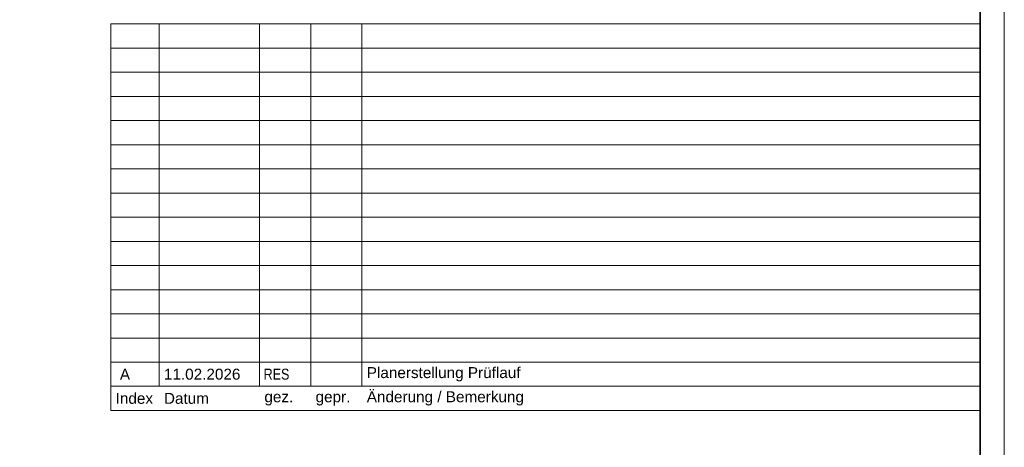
# Model space of a CAD drawing. Extents: x -620 to 300, y 62 to 1112.
# Tile 25 of 45: x 96 to 300, y 362 to 450. Entities that reach past the tile are written whole.
import ezdxf

# ---------------------------------------------------------------- set-up
doc = ezdxf.new("R2010")
doc.units = 0
for name, color, linetype, lineweight in [('iwb_Plankopf Linie', 7, 'Continuous', 13), ('iwb_Plankopf Rahmen', 7, 'Continuous', 35), ('iwb_Plankopf Text', 7, 'Continuous', 18)]:
    doc.layers.add(name, color=color, linetype=linetype, lineweight=lineweight)
doc.styles.add('Arial Narrow', font='ARIALN.TTF')
doc.styles.add('Plankopf', font='arial.ttf')
doc.styles.get("Standard").update_dxf_attribs({"font": 'ARIALN.TTF'})

msp = doc.modelspace()

# ---------------------------------------------------------------- linework, layer by layer
at = {"layer": 'iwb_Plankopf Linie', "ltscale": 0.13}
for p, q in [((295.35, 449.32), (115.35, 449.32)), ((115.35, 369.32), (115.35, 449.32)), ((125.35, 374.32), (125.35, 449.32)), ((146.15, 374.32), (146.15, 449.32)), ((156.75, 374.32), (156.75, 449.32)), ((167.35, 374.32), (167.35, 449.32)), ((295.35, 449.32), (295.35, 369.32)), ((295.35, 444.32), (115.35, 444.32)), ((295.35, 439.32), (115.35, 439.32)), ((295.35, 434.32), (115.35, 434.32)), ((295.35, 429.32), (115.35, 429.32)), ((295.35, 424.32), (115.35, 424.32)), ((295.35, 419.32), (115.35, 419.32)), ((295.35, 414.32), (115.35, 414.32)), ((295.35, 409.32), (115.35, 409.32)), ((295.35, 404.32), (115.35, 404.32)), ((295.35, 399.32), (115.35, 399.32)), ((295.35, 394.32), (115.35, 394.32)), ((295.35, 389.32), (115.35, 389.32)), ((295.35, 384.32), (115.35, 384.32)), ((295.35, 379.32), (115.35, 379.32)), ((295.35, 374.32), (115.35, 374.32)), ((295.35, 369.32), (115.35, 369.32))]:
    msp.add_line(p, q, dxfattribs=at)
at = {"layer": 'iwb_Plankopf Rahmen', "color": 8, "lineweight": 13, "ltscale": 0.13, "true_color": 0x808080}
msp.add_lwpolyline([(300.35, 62.43), (-619.65, 62.43), (-619.65, 1112.43), (300.35, 1112.43), (300.35, 62.43)], close=True, dxfattribs=at)
at = {"layer": 'iwb_Plankopf Rahmen', "ltscale": 0.35}
msp.add_lwpolyline([(-599.65, 67.43), (-599.65, 1107.43), (295.35, 1107.43), (295.35, 67.43), (-599.65, 67.43)], close=True, dxfattribs=at)

# ---------------------------------------------------------------- texts
at = {"layer": 'iwb_Plankopf Text', "ltscale": 0.18, "insert": (296.89, 74.51), "char_height": 1.4, "attachment_point": 1, "rotation": 90, "line_spacing_factor": 1.002}
msp.add_mtext('{\\fArial Narrow;\\\\srvnovamd01\\Nova_MD\\TGA\\60202 Pro Potsdam\\04 NB GES Krampnitz\\09 NOVA\\60202-04_AP_NB GES Krampnitz\\TGA\\Elektro\\ELT_Grundrisse\\E_DA_PV_Tragsystem.n4m007KRA_PVA_5_GR_DA_004_P_A}', dxfattribs=at)
at = {"layer": 'iwb_Plankopf Text', "ltscale": 0.18, "attachment_point": 4, "line_spacing_factor": 0.970891}
for s, insert, char_height, width, style in [(' A', (116.35, 376.82), 2.265, 7.9947, 'Plankopf'), ('11.02.2026', (126.35, 376.82), 2.265, 19.9968, 'Plankopf'), ('RES', (146.99, 376.82), 2.265, 7.9947, 'Arial Narrow'), ('Planerstellung Prüflauf', (168.35, 376.82), 2.2655, 125.9917, 'Plankopf'), ('Index', (116.35, 371.82), 2.265, 8, 'Plankopf'), ('Datum', (126.35, 371.82), 2.265, 20, 'Plankopf'), ('Änderung / Bemerkung', (168.35, 371.82), 2.2655, 126, 'Plankopf'), ('gez.', (147.15, 371.82), 2.265, 8, 'Plankopf'), ('gepr.', (157.75, 371.82), 2.265, 8, 'Plankopf')]:
    msp.add_mtext(s, dxfattribs=dict(at, insert=insert, char_height=char_height, width=width, style=style))

doc.saveas('drawing.dxf')
